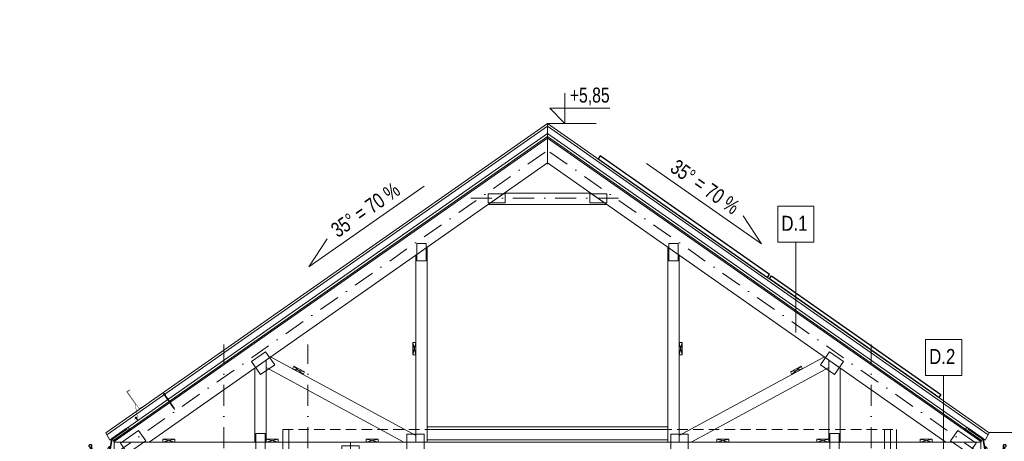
# Model space of a CAD drawing. Header units: inches. Extents: x 43593 to 117387, y -66787 to -26237.
# Tile 40 of 256: x 50073 to 50892, y -34088 to -33737. Entities that reach past the tile are written whole.
import ezdxf
from ezdxf.enums import TextEntityAlignment as Align

# ---------------------------------------------------------------- set-up
doc = ezdxf.new("R2010")
doc.units = ezdxf.units.IN
doc.header["$MEASUREMENT"] = 0
for name, pattern in [('CENTER', [10.16, 6.35, -1.27, 1.27, -1.27]), ('DASHDOT', [1, 0.5, -0.25, 0, -0.25]), ('DASHED', [0.75, 0.5, -0.25]), ('HIDDEN', [0.375, 0.25, -0.125])]:
    doc.linetypes.add(name, pattern=pattern)
doc.layers.get('0').update_dxf_attribs({"lineweight": 0})
for name, color, linetype, lineweight in [('A8a-opisy dodatkowe', 33, 'Continuous', 0), ('p-- ocieplenie-w.zew', 77, 'Continuous', 0), ('p-- przekrój-drew', 106, 'Continuous', 20), ('p--fotowoltaika', 2, 'Continuous', 30), ('p--koty wysok.', 141, 'Continuous', 0), ('p--osie konstr', 11, 'DASHDOT', 15), ('p--przekrój-cienki', 2, 'Continuous', 5), ('p--płyta GK', 2, 'Continuous', 0), ('p--spadki terenu', 141, 'Continuous', 0), ('p--symbole ścian', 61, 'Continuous', 0), ('p--wiązar dachowy', 3, 'Continuous', 0)]:
    doc.layers.add(name, color=color, linetype=linetype, lineweight=lineweight)
doc.styles.add('1-50', font='arial.ttf', dxfattribs={"width": 0.75, "height": 12.5})
doc.styles.get("Standard").update_dxf_attribs({"font": 'arial.ttf', "width": 0.75})
doc.linetypes.add('BATTING', pattern='A,0.0001,-0.1,[134,ltypeshp.shx,S=0.1,R=0,X=-0.1,Y=0],-0.2,[134,ltypeshp.shx,S=0.1,R=180,X=0.1,Y=0],-0.1', length=0.4001)
doc.linetypes.add('LINIA17', pattern='A,1e-05,[146,RODZLIN.shx,S=0.03819,R=0,X=0,Y=-0.13482],-1.52796', length=1.52797)

# ---------------------------------------------------------------- blocks, each defined once
blk = doc.blocks.new('kota wykoń')
for p, q in [((0, 25), (0, 0)), ((0, 0), (-12.5, 12.5)), ((-12.5, 12.5), (37.5, 12.5))]:
    blk.add_line(p, q)
at = {"lineweight": 0}
blk.add_line((-2.5, 0), (2.5, 0), dxfattribs=at)
blk = doc.blocks.new('wiązar-2a')
at = {"linetype": 'DASHED'}
blk.add_line((169.28, 21.5), (369.32, 21.5), dxfattribs=at)
for p, q in [((-9.75, 0), (-9.75, -6)), ((9.75, 0), (-9.75, 0)), ((-9.75, 0), (9.75, -6)), ((-9.75, -6), (9.75, 0)), ((-9.75, 0), (9.75, 0)), ((9.75, -6), (9.75, 0)), ((458.85, 0), (458.85, -6)), ((458.85, 0), (478.35, -6)), ((458.85, -6), (478.35, 0)), ((478.35, -6), (478.35, 0)), ((548.35, 0), (528.85, 0)), ((528.85, 0), (548.35, 0)), ((-9.75, -6), (9.75, -6)), ((-9.75, -6), (-9.75, -11)), ((9.75, -6), (9.75, -11)), ((458.85, -6), (478.35, -6)), ((478.35, -6), (478.35, -11))]:
    blk.add_line(p, q)
at = {"linetype": 'DASHED', "ltscale": 0.5}
for p, q in [((478.35, 0), (458.85, 0)), ((458.85, 0), (478.35, 0)), ((458.85, -6), (458.85, -11))]:
    blk.add_line(p, q, dxfattribs=at)
for points in [[(-91, 20), (-91, 19.5), (-62.08, 19.5), (269.3, 251.53), (269.3, 272.28)], [(629.6, 20), (629.6, 19.5), (600.68, 19.5), (269.3, 251.53), (269.3, 272.28)], [(233.55, 226.5), (219.98, 217), (318.62, 217), (305.05, 226.5)], [(169.28, 181.49), (159.78, 174.84), (159.79, 19.5), (169.29, 19.5)], [(378.82, 174.84), (369.32, 181.49), (369.31, 19.5), (378.81, 19.5)], [(159.78, 92.17), (159.78, 102.17), (157.28, 102.17), (157.28, 92.17)], [(159.78, 92.17), (159.78, 102.17), (157.28, 92.17), (157.28, 102.17)], [(378.82, 92.17), (378.82, 102.17), (381.32, 102.17), (381.32, 92.17)], [(378.82, 92.17), (378.82, 102.17), (381.32, 92.17), (381.32, 102.17)], [(39.04, 90.3), (35.33, 87.71), (35.33, 81.5), (149.82, 19.5), (159.79, 19.5), (159.79, 24.9)], [(503.27, 81.5), (503.27, 87.71), (499.56, 90.3), (378.81, 24.9), (378.81, 19.5), (388.78, 19.5)], [(35.33, 87.71), (25.83, 81.05), (25.83, 19.5), (35.33, 19.5)], [(65.98, 75.71), (57.18, 80.47), (58.37, 82.67), (67.17, 77.91)], [(65.98, 75.71), (57.18, 80.47), (67.17, 77.91), (58.37, 82.67)], [(472.62, 75.71), (481.42, 80.47), (480.23, 82.67), (471.43, 77.91)], [(472.62, 75.71), (481.42, 80.47), (471.43, 77.91), (480.23, 82.67)], [(512.77, 81.05), (503.27, 87.71), (503.27, 19.5), (512.77, 19.5)], [(433.15, 0), (433.15, 19.5), (-91, 19.5), (-91, 0)], [(-40.53, 19.5), (-50.53, 19.5), (-50.53, 22), (-40.53, 22)], [(-40.53, 19.5), (-50.53, 19.5), (-40.53, 22), (-50.53, 22)], [(45.33, 19.5), (35.33, 19.5), (35.33, 22), (45.33, 22)], [(45.33, 19.5), (35.33, 19.5), (45.33, 22), (35.33, 22)], [(128.49, 19.5), (118.49, 19.5), (118.49, 22), (128.49, 22)], [(128.49, 19.5), (118.49, 19.5), (128.49, 22), (118.49, 22)], [(410.11, 19.5), (420.11, 19.5), (420.11, 22), (410.11, 22)], [(410.11, 19.5), (420.11, 19.5), (410.11, 22), (420.11, 22)], [(629.6, 0), (629.6, 19.5), (433.15, 19.5), (433.15, 0)], [(493.27, 19.5), (503.27, 19.5), (503.27, 22), (493.27, 22)], [(493.27, 19.5), (503.27, 19.5), (493.27, 22), (503.27, 22)], [(579.13, 19.5), (589.13, 19.5), (589.13, 22), (579.13, 22)], [(579.13, 19.5), (589.13, 19.5), (579.13, 22), (589.13, 22)], [(-81, -2.5), (-91, -2.5), (-91, 0), (-81, 0)], [(-81, -2.5), (-91, -2.5), (-81, 0), (-91, 0)], [(-41, -2.5), (-31, -2.5), (-31, 0), (-41, 0)], [(-41, -2.5), (-31, -2.5), (-41, 0), (-31, 0)], [(64.13, -2.5), (74.13, -2.5), (74.13, 0), (64.13, 0)], [(64.13, -2.5), (74.13, -2.5), (64.13, 0), (74.13, 0)], [(264.3, -2.5), (274.3, -2.5), (274.3, 0), (264.3, 0)], [(264.3, -2.5), (274.3, -2.5), (264.3, 0), (274.3, 0)], [(579.6, -2.5), (569.6, -2.5), (569.6, 0), (579.6, 0)], [(579.6, -2.5), (569.6, -2.5), (579.6, 0), (569.6, 0)], [(629.6, -2.5), (619.6, -2.5), (619.6, 0), (629.6, 0)], [(629.6, -2.5), (619.6, -2.5), (629.6, 0), (619.6, 0)]]:
    blk.add_lwpolyline(points, close=True)
at = {"lineweight": 0}
for points in [[(219.92, 218.3), (234.22, 218.3), (234.22, 225.9), (219.92, 225.9)], [(318.68, 218.3), (304.38, 218.3), (304.38, 225.9), (318.68, 225.9)], [(168.34, 184.52), (168.34, 170.22), (160.74, 170.22), (160.74, 184.52)], [(370.26, 184.52), (370.26, 170.22), (377.86, 170.22), (377.86, 184.52)], [(23.12, 86.4), (34.83, 94.61), (42.4, 83.79), (30.69, 75.59)], [(515.48, 86.4), (503.77, 94.61), (496.2, 83.79), (507.91, 75.59)], [(-81.06, 9.92), (-65.99, 20.48), (-72.01, 29.08), (-87.09, 18.52)], [(34.38, 12.35), (34.38, 26.65), (26.78, 26.65), (26.78, 12.35)], [(166.7, 26.1), (152.4, 26.1), (152.4, 12.9), (166.7, 12.9)], [(371.9, 12.9), (386.2, 12.9), (386.2, 26.1), (371.9, 26.1)], [(511.82, 12.35), (511.82, 26.65), (504.22, 26.65), (504.22, 12.35)], [(624.54, 18.52), (609.46, 29.08), (603.44, 20.48), (618.51, 9.92)], [(440.3, 16.35), (426, 16.35), (426, 3.15), (440.3, 3.15)]]:
    blk.add_lwpolyline(points, close=True, dxfattribs=at)
blk = doc.blocks.new('rynna-45')
for p, q in [((-1.41, -1.32), (-11.79, -11.71)), ((-0.91, -1.82), (-1.41, -1.32)), ((-11.96, -12.39), (-11.96, -20.3)), ((-11.26, -20.3), (-11.26, -12.39)), ((-27.37, -21.82), (-28.05, -21.98))]:
    blk.add_line(p, q)
blk.add_lwpolyline([(-9.87, -13.4), (1.77, -1.77), (0, 0), (-1.32, -1.32), (-0.86, -1.78), (-11.15, -12.06)], close=True)
for points in [[(-25.96, -23.48), (-26.71, -22.03), (-27.29, -19.9, 0.048174), (-27.44, -19.76, 0.04778), (-27.61, -19.64, 0.061445), (-27.88, -19.54, 0.046774), (-28.23, -19.48, 0.062395), (-28.55, -19.51, 0.054375), (-28.9, -19.61, 0.084239), (-29.19, -19.8, 0.085036), (-29.41, -20.08, 0.101297), (-29.51, -20.44, 0.076993), (-29.48, -20.9, 0.05766), (-29.34, -21.29, 0.100713), (-29.16, -21.53, 0.059375), (-28.9, -21.71, 0.062153), (-28.6, -21.82, 0.022296), (-28.27, -21.88, 0.087626), (-27.16, -24.64, 0.087626)], [(-27.36, -20.29, 0.064523), (-27.39, -20.13, 0.095497), (-27.45, -20.03, 0.048174), (-27.57, -19.91, 0.04778), (-27.71, -19.82, 0.061445), (-27.93, -19.73, 0.046774), (-28.24, -19.68, 0.062395), (-28.52, -19.7, 0.054375), (-28.82, -19.79, 0.084239), (-29.06, -19.95, 0.085036), (-29.23, -20.17, 0.101297), (-29.31, -20.46, 0.076993), (-29.29, -20.85, 0.05766), (-29.16, -21.2, 0.100713), (-29.03, -21.37, 0.059375), (-28.8, -21.53, 0.062153), (-28.55, -21.62, 0.022296), (-28.24, -21.68, 0.044622), (-28.08, -21.69, 0.01753), (-27.83, -21.67, 0.028001), (-27.68, -21.65, 0.010456), (-27.62, -21.63, 0.061145), (-27.61, -21.63, 0.070187), (-27.6, -21.62, 0.023834), (-27.57, -21.6, 0.045803), (-27.53, -21.54, 0.11654), (-27.53, -21.51, 0.003679), (-27.52, -21.49, 0.000362), (-27.52, -21.34, 0.000966), (-27.52, -21.25, 0.000732), (-27.52, -21.13)], [(-13.76, -21.76, -0.126579), (-12.97, -18.87, -0.092779), (-12.67, -18.6, -0.008851), (-12.57, -18.54, -0.06923), (-12.5, -18.52, -0.078464), (-12.39, -18.51, -0.069961), (-12.28, -18.54, -0.062579), (-12.19, -18.58, -0.09361), (-12.12, -18.66, -0.080703), (-12.07, -18.77, -0.004766), (-12.06, -18.8), (-12.06, -20.29, -0.072114), (-12.45, -22.47)], [(-12.16, -20.29, 0.010987), (-12.15, -19.9, 0.020209), (-12.16, -19.69, 0.003793), (-12.21, -19.15, 0.012684), (-12.23, -18.99, 0.02716), (-12.26, -18.82, 0.080703), (-12.29, -18.77, 0.09361), (-12.31, -18.75, 0.062579), (-12.35, -18.72, 0.069961), (-12.41, -18.71, 0.078464), (-12.46, -18.71, 0.06923), (-12.47, -18.72, 0.008851), (-12.56, -18.77, 0.092779), (-12.82, -18.99, 0.08666), (-12.98, -19.3)]]:
    blk.add_lwpolyline(points, format="xyb")
for centre, radius, start, end in [((-10.76, -12.39), 1.2, 115, 180), ((-10.76, -12.39), 0.5, 115, 180), ((-19.76, -20.06), 8.5, 193.03158, 358.38358), ((-19.76, -20.06), 7.8, 193.03261, 358.23719), ((-19.76, -20.06), 7.6, 181.76281, 358.23719)]:
    blk.add_arc(centre, radius, start, end)
blk = doc.blocks.new('Fastener_L150')
at = {"linetype": 'Continuous', "ltscale": 2}
for p, q in [((-9.2, -4.2), (-9.2, 4.2)), ((-5.2, 4.6), (-8.8, 4.6)), ((-5.2, 2.3), (-8.8, 2.3)), ((-5.2, -5.1), (-5.2, 5.1)), ((-4.6, 5.5), (-4.8, 5.5)), ((-4.2, -5.1), (-4.2, 5.1)), ((-2, 9.2), (-3, 9.5)), ((0, 8.5), (-2, 8.5)), ((0, -8.5), (0, 8.5)), ((0, 2.2), (0.2, 2.2)), ((0.4, 3.5), (0.2, 2.2)), ((0.8, -2.3), (0.2, 2.2)), ((1.4, -3.5), (0.4, 3.5)), ((0.4, 3.5), (0.9, 2.2)), ((1.6, -2.3), (0.9, 2.2)), ((0.9, 2.2), (2.5, 2.2)), ((2.6, 3.5), (2.5, 2.2)), ((3.1, -2.3), (2.5, 2.2)), ((3.7, -3.5), (2.6, 3.5)), ((2.6, 3.5), (3.2, 2.2)), ((3.8, -2.3), (3.2, 2.2)), ((3.2, 2.2), (4.7, 2.2)), ((4.9, 3.5), (4.7, 2.2)), ((5.4, -2.3), (4.7, 2.2)), ((5.9, -3.5), (4.9, 3.5)), ((4.9, 3.5), (5.5, 2.2)), ((5.5, 2.2), (7, 2.2)), ((6.1, -2.3), (5.5, 2.2)), ((7.2, 3.5), (7, 2.2)), ((7.2, 1.1), (7, 2.2)), ((7.2, 3.5), (7.7, 2.2)), ((7.7, -0.1), (7.2, 3.5)), ((7.7, -0.1), (7.2, 1.1)), ((7.9, 1.1), (7.7, 2.2)), ((7.7, 2.2), (93.8, 2.2)), ((7.7, -0.1), (7.9, 1.1)), ((93.9, 2.7), (93.8, 2.2)), ((94.5, -2.3), (93.8, 2.2)), ((94.7, -2.8), (93.9, 2.7)), ((93.9, 2.7), (94.2, 2.2)), ((94.9, -2.3), (94.2, 2.2)), ((94.2, 2.2), (95.6, 2.2)), ((95.7, 2.7), (95.6, 2.2)), ((96.2, -2.3), (95.6, 2.2)), ((96.5, -2.8), (95.7, 2.7)), ((95.7, 2.7), (96, 2.2)), ((96.6, -2.3), (96, 2.2)), ((96, 2.2), (97.3, 2.2)), ((97.5, 2.7), (97.3, 2.2)), ((98, -2.3), (97.3, 2.2)), ((98.3, -2.8), (97.5, 2.7)), ((97.5, 2.7), (97.7, 2.2)), ((97.7, 2.2), (99.1, 2.2)), ((98.4, -2.3), (97.7, 2.2)), ((99.2, 2.7), (99.1, 2.2)), ((99.7, -2.3), (99.1, 2.2)), ((100, -2.8), (99.2, 2.7)), ((99.2, 2.7), (99.5, 2.2)), ((100.2, -2.3), (99.5, 2.2)), ((99.5, 2.2), (100.8, 2.2)), ((101, 2.7), (100.8, 2.2)), ((101.5, -2.3), (100.8, 2.2)), ((101.8, -2.8), (101, 2.7)), ((101, 2.7), (101.3, 2.2)), ((101.9, -2.3), (101.3, 2.2)), ((101.3, 2.2), (102.6, 2.2)), ((102.7, 2.7), (102.6, 2.2)), ((103.2, -2.3), (102.6, 2.2)), ((103.5, -2.8), (102.7, 2.7)), ((102.7, 2.7), (103, 2.2)), ((103.7, -2.3), (103, 2.2)), ((103, 2.2), (104.4, 2.2)), ((104.5, 2.7), (104.4, 2.2)), ((105, -2.3), (104.4, 2.2)), ((105.3, -2.8), (104.5, 2.7)), ((104.5, 2.7), (104.8, 2.2)), ((105.4, -2.3), (104.8, 2.2)), ((104.8, 2.2), (106.1, 2.2)), ((106.3, 2.7), (106.1, 2.2)), ((106.8, -2.3), (106.1, 2.2)), ((107, -2.8), (106.3, 2.7)), ((106.3, 2.7), (106.5, 2.2)), ((107.2, -2.3), (106.5, 2.2)), ((106.5, 2.2), (107.9, 2.2)), ((108, 2.7), (107.9, 2.2)), ((108.5, -2.3), (107.9, 2.2)), ((108.8, -2.8), (108, 2.7)), ((108, 2.7), (108.3, 2.2)), ((108.9, -2.3), (108.3, 2.2)), ((108.3, 2.2), (109.6, 2.2)), ((109.8, 2.7), (109.6, 2.2)), ((110.3, -2.3), (109.6, 2.2)), ((110.6, -2.8), (109.8, 2.7)), ((109.8, 2.7), (110.1, 2.2)), ((110.1, 2.2), (111.4, 2.2)), ((110.7, -2.3), (110.1, 2.2)), ((111.5, 2.7), (111.4, 2.2)), ((112, -2.3), (111.4, 2.2)), ((112.3, -2.8), (111.5, 2.7)), ((111.5, 2.7), (111.8, 2.2)), ((112.5, -2.3), (111.8, 2.2)), ((111.8, 2.2), (113.1, 2.2)), ((113.3, 2.7), (113.1, 2.2)), ((113.8, -2.3), (113.1, 2.2)), ((114.1, -2.8), (113.3, 2.7)), ((113.3, 2.7), (113.6, 2.2)), ((114.2, -2.3), (113.6, 2.2)), ((113.6, 2.2), (114.9, 2.2)), ((115, 2.7), (114.9, 2.2)), ((115.6, -2.3), (114.9, 2.2)), ((115.8, -2.8), (115, 2.7)), ((115, 2.7), (115.3, 2.2)), ((115.3, 2.2), (116.7, 2.2)), ((116, -2.3), (115.3, 2.2)), ((116.8, 2.7), (116.7, 2.2)), ((117.3, -2.3), (116.7, 2.2)), ((117.6, -2.8), (116.8, 2.7)), ((116.8, 2.7), (117.1, 2.2)), ((117.7, -2.3), (117.1, 2.2)), ((117.1, 2.2), (118.4, 2.2)), ((118.6, 2.7), (118.4, 2.2)), ((119.1, -2.3), (118.4, 2.2)), ((119.4, -2.8), (118.6, 2.7)), ((118.6, 2.7), (118.8, 2.2)), ((119.5, -2.3), (118.8, 2.2)), ((118.8, 2.2), (120.2, 2.2)), ((120.3, 2.7), (120.2, 2.2)), ((120.8, -2.3), (120.2, 2.2)), ((121.1, -2.8), (120.3, 2.7)), ((120.3, 2.7), (120.6, 2.2)), ((120.6, 2.2), (121.9, 2.2)), ((121.3, -2.3), (120.6, 2.2)), ((122.1, 2.7), (121.9, 2.2)), ((122.6, -2.3), (121.9, 2.2)), ((122.9, -2.8), (122.1, 2.7)), ((122.1, 2.7), (122.4, 2.2)), ((123, -2.3), (122.4, 2.2)), ((122.4, 2.2), (123.7, 2.2)), ((123.8, 2.7), (123.7, 2.2)), ((124.3, -2.3), (123.7, 2.2)), ((124.6, -2.8), (123.8, 2.7)), ((123.8, 2.7), (124.1, 2.2)), ((124.8, -2.3), (124.1, 2.2)), ((124.1, 2.2), (125.5, 2.2)), ((125.6, 2.7), (125.5, 2.2)), ((126.1, -2.3), (125.5, 2.2)), ((126.4, -2.8), (125.6, 2.7)), ((125.6, 2.7), (125.9, 2.2)), ((126.5, -2.3), (125.9, 2.2)), ((125.9, 2.2), (127.2, 2.2)), ((127.4, 2.7), (127.2, 2.2)), ((127.9, -2.3), (127.2, 2.2)), ((128.1, -2.8), (127.4, 2.7)), ((127.4, 2.7), (127.6, 2.2)), ((127.6, 2.2), (129, 2.2)), ((128.3, -2.3), (127.6, 2.2)), ((129.1, 2.7), (129, 2.2)), ((129.6, -2.3), (129, 2.2)), ((129.9, -2.8), (129.1, 2.7)), ((129.1, 2.7), (129.4, 2.2)), ((130, -2.3), (129.4, 2.2)), ((129.4, 2.2), (130.7, 2.2)), ((130.9, 2.7), (130.7, 2.2)), ((131.4, -2.3), (130.7, 2.2)), ((131.7, -2.8), (130.9, 2.7)), ((130.9, 2.7), (131.1, 2.2)), ((131.8, -2.3), (131.1, 2.2)), ((131.1, 2.2), (132.5, 2.2)), ((132.6, 2.7), (132.5, 2.2)), ((133.1, -2.3), (132.5, 2.2)), ((133.4, -2.8), (132.6, 2.7)), ((132.6, 2.7), (132.9, 2.2)), ((133.6, -2.3), (132.9, 2.2)), ((132.9, 2.2), (134.2, 2.2)), ((134.4, 2.7), (134.2, 2.2)), ((134.9, -2.3), (134.2, 2.2)), ((135.2, -2.8), (134.4, 2.7)), ((134.4, 2.7), (134.7, 2.2)), ((135.3, -2.3), (134.7, 2.2)), ((134.7, 2.2), (136, 2.2)), ((136.1, 2.7), (136, 2.2)), ((136.2, 0.6), (136, 2.2)), ((136.1, 2.7), (136.4, 2.2)), ((136.4, 0.7), (136.1, 2.7)), ((136.4, 2.2), (137.8, 2.2)), ((136.6, 0.8), (136.4, 2.2)), ((137.9, 2.7), (137.8, 2.2)), ((137.9, 1.4), (137.8, 2.2)), ((137.9, 2.7), (138.2, 2.2)), ((138.2, 0.9), (137.9, 2.7)), ((138.2, 0.9), (137.9, 1.4)), ((138.3, 1.4), (138.2, 2.2)), ((138.2, 2.2), (144.5, 2.2)), ((138.2, 0.9), (138.3, 1.4)), ((145.8, 0), (144.5, 2.2)), ((-5.2, -2.3), (-8.8, -2.3)), ((-5.2, -4.6), (-8.8, -4.6)), ((-4.6, -5.5), (-4.8, -5.5)), ((-2, -9.2), (-3, -9.5)), ((0, -8.5), (-2, -8.5)), ((0, -2.3), (0.8, -2.3)), ((1.4, -3.5), (0.8, -2.3)), ((1.4, -3.5), (1.6, -2.3)), ((1.6, -2.3), (3.1, -2.3)), ((3.7, -3.5), (3.1, -2.3)), ((3.7, -3.5), (3.8, -2.3)), ((3.8, -2.3), (5.4, -2.3)), ((5.9, -3.5), (5.4, -2.3)), ((5.9, -3.5), (6.1, -2.3)), ((6.1, -2.3), (92.7, -2.3)), ((92.7, -0.6), (92.5, -1.1)), ((92.7, -2.3), (92.5, -1.1)), ((92.7, -0.6), (93, -1.1)), ((93, -2.8), (92.7, -0.6)), ((93, -2.8), (92.7, -2.3)), ((93.1, -2.3), (93, -1.1)), ((93, -2.8), (93.1, -2.3)), ((93.1, -2.3), (94.5, -2.3)), ((94.7, -2.8), (94.5, -2.3)), ((94.7, -2.8), (94.9, -2.3)), ((94.9, -2.3), (96.2, -2.3)), ((96.5, -2.8), (96.2, -2.3)), ((96.5, -2.8), (96.6, -2.3)), ((96.6, -2.3), (98, -2.3)), ((98.3, -2.8), (98, -2.3)), ((98.3, -2.8), (98.4, -2.3)), ((98.4, -2.3), (99.7, -2.3)), ((100, -2.8), (99.7, -2.3)), ((100, -2.8), (100.2, -2.3)), ((100.2, -2.3), (101.5, -2.3)), ((101.8, -2.8), (101.5, -2.3)), ((101.8, -2.8), (101.9, -2.3)), ((101.9, -2.3), (103.2, -2.3)), ((103.5, -2.8), (103.2, -2.3)), ((103.5, -2.8), (103.7, -2.3)), ((103.7, -2.3), (105, -2.3)), ((105.3, -2.8), (105, -2.3)), ((105.3, -2.8), (105.4, -2.3)), ((105.4, -2.3), (106.8, -2.3)), ((107, -2.8), (106.8, -2.3)), ((107, -2.8), (107.2, -2.3)), ((107.2, -2.3), (108.5, -2.3)), ((108.8, -2.8), (108.5, -2.3)), ((108.8, -2.8), (108.9, -2.3)), ((108.9, -2.3), (110.3, -2.3)), ((110.6, -2.8), (110.3, -2.3)), ((110.6, -2.8), (110.7, -2.3)), ((110.7, -2.3), (112, -2.3)), ((112.3, -2.8), (112, -2.3)), ((112.3, -2.8), (112.5, -2.3)), ((112.5, -2.3), (113.8, -2.3)), ((114.1, -2.8), (113.8, -2.3)), ((114.1, -2.8), (114.2, -2.3)), ((114.2, -2.3), (115.6, -2.3)), ((115.8, -2.8), (115.6, -2.3)), ((115.8, -2.8), (116, -2.3)), ((116, -2.3), (117.3, -2.3)), ((117.6, -2.8), (117.3, -2.3)), ((117.6, -2.8), (117.7, -2.3)), ((117.7, -2.3), (119.1, -2.3)), ((119.4, -2.8), (119.1, -2.3)), ((119.4, -2.8), (119.5, -2.3)), ((119.5, -2.3), (120.8, -2.3)), ((121.1, -2.8), (120.8, -2.3)), ((121.1, -2.8), (121.3, -2.3)), ((121.3, -2.3), (122.6, -2.3)), ((122.9, -2.8), (122.6, -2.3)), ((122.9, -2.8), (123, -2.3)), ((123, -2.3), (124.3, -2.3)), ((124.6, -2.8), (124.3, -2.3)), ((124.6, -2.8), (124.8, -2.3)), ((124.8, -2.3), (126.1, -2.3)), ((126.4, -2.8), (126.1, -2.3)), ((126.4, -2.8), (126.5, -2.3)), ((126.5, -2.3), (127.9, -2.3)), ((128.1, -2.8), (127.9, -2.3)), ((128.1, -2.8), (128.3, -2.3)), ((128.3, -2.3), (129.6, -2.3)), ((129.9, -2.8), (129.6, -2.3)), ((129.9, -2.8), (130, -2.3)), ((130, -2.3), (131.4, -2.3)), ((131.7, -2.8), (131.4, -2.3)), ((131.7, -2.8), (131.8, -2.3)), ((131.8, -2.3), (133.1, -2.3)), ((133.4, -2.8), (133.1, -2.3)), ((133.4, -2.8), (133.6, -2.3)), ((133.6, -2.3), (134.9, -2.3)), ((135.2, -2.8), (134.9, -2.3)), ((135.2, -2.8), (135.3, -2.3)), ((135.3, -2.3), (136.7, -2.3)), ((136.7, -2.3), (136.4, -0.2)), ((136.9, -2.8), (136.6, -0.3)), ((136.9, -2.8), (136.7, -2.3)), ((137.1, -2.3), (136.8, -0.3)), ((136.9, -2.8), (137.1, -2.3)), ((137.1, -2.3), (144.5, -2.3)), ((145.8, 0), (144.5, -2.3))]:
    blk.add_line(p, q, dxfattribs=at)
at = {"linetype": 'CENTER', "ltscale": 2}
for p, q in [((-4.2, 0), (145.8, 0)), ((139.4, 1.5), (143.2, 1.5)), ((139.4, -0.5), (143.2, -0.5))]:
    blk.add_line(p, q, dxfattribs=at)
at = {"linetype": 'Continuous', "ltscale": 2}
for points in [[(-3, -9.5), (-3, 9.5)], [(-2, 9.2), (-2, -9.2)]]:
    blk.add_lwpolyline(points, dxfattribs=at)
for centre, radius, start, end in [((-7.2, 3.5), 2.01, 145.05614, 214.94386), ((-8.8, 4.2), 0.4, 90, 180), ((-1.7, 0), 7.52, 162.11378, 197.87847), ((-4.8, 5.1), 0.4, 90, 180), ((-4.6, 5.1), 0.4, 0, 90), ((29.8, 0), 34.2, 163.84945, 174.66643), ((-7.2, -3.5), 2.01, 145.05614, 214.94386), ((-8.8, -4.2), 0.4, 180, 270), ((-4.8, -5.1), 0.4, 180, 270), ((-4.6, -5.1), 0.4, 270, 0), ((29.8, 0), 34.2, 185.33357, 196.15055)]:
    blk.add_arc(centre, radius, start, end, dxfattribs=at)
for centre, radius, start, end in [((139.4, -4.5), 6, 104.13901, 131.40962), ((139.4, -4.5), 6, 90, 100.48766), ((143.2, -1.5), 3, 30, 90), ((139.2, 13.9), 14.4, 254.83892, 270.79957), ((143.5, 5.2), 5.68, 267.42775, 294.35904)]:
    blk.add_arc(centre, radius, start, end)
blk = doc.blocks.new('Blachowkręt')
at = {"linetype": 'Continuous', "ltscale": 3}
for p, q in [((-7, 2.6), (-7, 2.4)), ((-6.6, 3), (6.6, 3)), ((-6.6, 2), (6.6, 2)), ((-5.5, 3.4), (-5.5, 3.6)), ((-5.1, 4), (5.1, 4)), ((-5.1, 3), (5.1, 3)), ((-2.3, 4), (-2.3, 7.6)), ((-1.8, -1.2), (-1.8, 0)), ((1.8, -0.6), (1.8, 0)), ((2.3, 4), (2.3, 7.6)), ((5.5, 3.4), (5.5, 3.6)), ((7, 2.4), (7, 2.6)), ((-2.4, -1.5), (2.4, -0.7)), ((-2.4, -1.5), (-1.8, -1.2)), ((-2.4, -1.5), (-1.8, -1.6)), ((-2.4, -3.2), (2.4, -2.3)), ((-2.4, -3.2), (-1.8, -2.9)), ((-2.4, -3.2), (-1.8, -3.2)), ((-2.4, -4.8), (2.4, -3.9)), ((-2.4, -4.8), (-1.8, -4.5)), ((-2.4, -4.8), (-1.8, -4.8)), ((-2.4, -6.4), (2.4, -5.6)), ((-2.4, -6.4), (-1.8, -6.2)), ((-2.4, -6.4), (-1.8, -6.5)), ((-2.4, -8.1), (2.4, -7.2)), ((-2.4, -8.1), (-1.8, -7.8)), ((-2.4, -8.1), (-1.8, -8.1)), ((-2.4, -9.7), (-0.1, -9.3)), ((-2.4, -9.7), (-1.8, -9.4)), ((-2.4, -9.7), (-1.8, -9.8)), ((-1.8, -1.2), (1.8, -0.6)), ((-1.8, -1.6), (1.8, -0.9)), ((-1.8, -2.9), (-1.8, -1.6)), ((-1.8, -2.9), (1.8, -2.3)), ((-1.8, -3.2), (1.8, -2.6)), ((-1.8, -4.5), (-1.8, -3.2)), ((-1.8, -4.5), (1.8, -3.9)), ((-1.8, -4.8), (1.8, -4.2)), ((-1.8, -6.2), (-1.8, -4.8)), ((-1.8, -6.2), (1.8, -5.5)), ((-1.8, -6.5), (1.8, -5.9)), ((-1.8, -7.8), (-1.8, -6.5)), ((-1.8, -7.8), (1.8, -7.2)), ((-1.8, -8.1), (1.8, -7.5)), ((-1.8, -9.4), (-1.8, -8.1)), ((-1.8, -9.4), (-0.1, -9.1)), ((-1.8, -9.8), (-0.2, -9.5)), ((-1.8, -16), (-1.8, -9.8)), ((0.3, -9.1), (1.8, -8.8)), ((0.4, -9.2), (2.4, -8.9)), ((0.4, -10.9), (2.4, -10.5)), ((0.4, -10.9), (1, -10.6)), ((0.4, -10.9), (1.1, -10.9)), ((0.5, -9.4), (1.8, -9.2)), ((1, -10.6), (1.8, -10.5)), ((1.1, -10.9), (1.8, -10.8)), ((2.4, -0.7), (1.8, -0.6)), ((2.4, -0.7), (1.8, -0.9)), ((1.8, -2.3), (1.8, -0.9)), ((2.4, -2.3), (1.8, -2.6)), ((2.4, -2.3), (1.8, -2.3)), ((1.8, -3.9), (1.8, -2.6)), ((2.4, -3.9), (1.8, -4.2)), ((2.4, -3.9), (1.8, -3.9)), ((1.8, -5.5), (1.8, -4.2)), ((2.4, -5.6), (1.8, -5.5)), ((2.4, -5.6), (1.8, -5.9)), ((1.8, -7.2), (1.8, -5.9)), ((2.4, -7.2), (1.8, -7.5)), ((2.4, -7.2), (1.8, -7.2)), ((1.8, -8.8), (1.8, -7.5)), ((2.4, -8.9), (1.8, -8.8)), ((2.4, -8.9), (1.8, -9.2)), ((1.8, -10.5), (1.8, -9.2)), ((2.4, -10.5), (1.8, -10.8)), ((2.4, -10.5), (1.8, -10.5)), ((1.8, -16), (1.8, -10.8))]:
    blk.add_line(p, q, dxfattribs=at)
at = {"linetype": 'CENTER', "ltscale": 2}
for p, q in [((0, 8), (0, -17)), ((-0.4, -11.9), (-0.4, -14.9)), ((1.2, -11.9), (1.2, -14.9))]:
    blk.add_line(p, q, dxfattribs=at)
at = {"linetype": 'Continuous', "ltscale": 2}
for q in [(-1.8, -16), (1.8, -16)]:
    blk.add_line((0, -17), q, dxfattribs=at)
at = {"linetype": 'Continuous', "ltscale": 3}
blk.add_lwpolyline([(-6, 2), (-6, 0), (6, 0), (6, 2)], dxfattribs=at)
blk.add_lwpolyline([(4.6, 4), (4.6, 7.6, 0.414214), (4.2, 8), (-4.2, 8, 0.414214), (-4.6, 7.6), (-4.6, 4)], format="xyb", dxfattribs=at)
for centre, radius, start, end in [((-6.6, 2.6), 0.4, 90, 180), ((-6.6, 2.4), 0.4, 180, 270), ((-5.1, 3.6), 0.4, 90, 180), ((-5.1, 3.4), 0.4, 180, 270), ((-3.5, 6), 2.01, 55.05614, 124.94386), ((0, 0.5), 7.52, 72.11378, 107.87847), ((3.5, 6), 2.01, 55.05614, 124.94386), ((5.1, 3.6), 0.4, 0, 90), ((5.1, 3.4), 0.4, 270, 0), ((6.6, 2.6), 0.4, 0, 90), ((6.6, 2.4), 0.4, 270, 0)]:
    blk.add_arc(centre, radius, start, end, dxfattribs=at)
for centre, radius, start, end in [((11.1, -11.7), 11.5, 164.83892, 180.79957), ((4.1, -15.1), 4.54, 177.42775, 204.35904), ((-3.6, -11.9), 4.8, 15.50347, 41.40962), ((-1.2, -14.9), 2.4, 300, 0), ((-3.6, -11.9), 4.8, 360, 11.58526)]:
    blk.add_arc(centre, radius, start, end)
blk = doc.blocks.new('płotek śniegowy-przekrój')
at = {"const_width": 0.3}
for points in [[(0, 0), (1.95, 7.76), (-1.63, 20.33), (1.25, 21.15)], [(1.39, 20.67), (-1.01, 19.99), (3.64, 3.64), (6.05, 4.32)], [(-3.16, -3.5), (0.68, -2.4), (0, 0), (28.85, 8.22)]]:
    blk.add_lwpolyline(points, dxfattribs=at)
at = {"yscale": 0.1, "zscale": 0.1}
for name, p, xscale, rotation in [('Fastener_L150', (27.39, 7.8), 0.09999999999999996, 285.6600000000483), ('Fastener_L150', (27.39, 7.8), 0.09999999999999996, 285.6600000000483), ('Blachowkręt', (-1.24, -2.95), -0.1, 15.65524805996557), ('Blachowkręt', (-1.24, -2.95), -0.1, 15.65524805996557)]:
    blk.add_blockref(name, p, dxfattribs=dict(at, xscale=xscale, rotation=rotation))

msp = doc.modelspace()

# ---------------------------------------------------------------- linework, layer by layer
at = {"layer": 'p-- ocieplenie-w.zew', "linetype": 'BATTING', "ltscale": 10}
for p, q in [((50296.641, -34078.01), (50296.641, -34198.76)), ((50797.141, -34173.76), (50797.141, -34078.01))]:
    msp.add_line(p, q, dxfattribs=at)
at = {"layer": 'p-- przekrój-drew', "ltscale": 35}
for p, q in [((50511.891, -33826.897), (50511.891, -33857.416)), ((50291.641, -34078.01), (50291.641, -34200.01)), ((50792.141, -34173.76), (50792.141, -34078.01)), ((50802.141, -34175.01), (50802.141, -34078.01))]:
    msp.add_line(p, q, dxfattribs=at)
at = {"layer": 'p-- przekrój-drew', "color": 7, "linetype": 'LINIA17', "lineweight": 0, "ltscale": 5}
for q in [(50151.017, -34087.191), (50872.764, -34087.191)]:
    msp.add_line((50511.891, -33834.505), q, dxfattribs=at)
at = {"layer": 'p-- przekrój-drew', "linetype": 'HIDDEN', "ltscale": 35}
msp.add_line((50291.641, -34078.01), (50802.141, -34078.01), dxfattribs=at)
at = {"layer": 'p--fotowoltaika', "linetype": 'Continuous', "ltscale": 35}
for points in [[(50553.902, -33852.935), (50694.796, -33951.59), (50696.517, -33949.132), (50555.623, -33850.477)], [(50837.329, -34051.392), (50696.435, -33952.737), (50698.155, -33950.279), (50839.05, -34048.935)]]:
    msp.add_lwpolyline(points, close=True, dxfattribs=at)
at = {"layer": 'p--koty wysok.'}
for p, q in [((50511.891, -33823.518), (50552.344, -33823.518)), ((50878.983, -34080.559), (50919.437, -34080.559))]:
    msp.add_line(p, q, dxfattribs=at)
at = {"layer": 'p--osie konstr', "linetype": 'DASHDOT', "ltscale": 35}
for p, q in [((50150.626, -34099.062), (50511.891, -33846.102)), ((50873.155, -34099.062), (50511.891, -33846.102)), ((50570.876, -33885.81), (50445.188, -33885.81)), ((50242.591, -34549.809), (50242.591, -34007.34)), ((50312.591, -34549.809), (50312.591, -34007.34)), ((50781.191, -34549.809), (50781.191, -34007.34))]:
    msp.add_line(p, q, dxfattribs=at)
at = {"layer": 'p--przekrój-cienki', "linetype": 'Continuous', "ltscale": 35}
for p, q in [((50511.891, -33823.518), (50144.441, -34080.809)), ((50511.891, -33825.959), (50145.444, -34082.548)), ((50511.891, -33823.518), (50511.891, -33835.725)), ((50511.891, -33823.518), (50879.341, -34080.809)), ((50511.891, -33825.959), (50878.337, -34082.548)), ((50511.891, -33832.063), (50147.954, -34086.894)), ((50511.891, -33832.063), (50875.827, -34086.894)), ((50144.441, -34080.809), (50147.954, -34086.894)), ((50879.341, -34080.809), (50875.827, -34086.894))]:
    msp.add_line(p, q, dxfattribs=at)
at = {"layer": 'p--płyta GK', "ltscale": 35}
for p, q in [((50611.891, -34075.81), (50411.891, -34075.81)), ((50611.891, -34078.01), (50411.891, -34078.01))]:
    msp.add_line(p, q, dxfattribs=at)
at = {"layer": 'p--spadki terenu'}
for points in [[(50594.221, -33856.772), (50689.944, -33923.799), (50674.697, -33900.401)], [(50409.179, -33875.845), (50313.455, -33942.871), (50328.703, -33919.474)]]:
    msp.add_lwpolyline(points, dxfattribs=at)
at = {"layer": 'p--symbole ścian', "lineweight": 9}
for p, q in [((50718.468, -33922.384), (50718.468, -33997.384)), ((50841.36, -34033.12), (50841.36, -34108.12))]:
    msp.add_line(p, q, dxfattribs=at)
for points in [[(50733.468, -33922.384), (50703.468, -33922.384), (50703.468, -33892.384), (50733.468, -33892.384)], [(50856.36, -34033.12), (50826.36, -34033.12), (50826.36, -34003.12), (50856.36, -34003.12)]]:
    msp.add_lwpolyline(points, close=True, dxfattribs=at)

# ---------------------------------------------------------------- block references
at = {"linetype": 'Continuous', "ltscale": 12, "rotation": 19.03354851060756}
msp.add_blockref('płotek śniegowy-przekrój', (50170.038, -34065.368), dxfattribs=at)
at = {"linetype": 'Continuous', "lineweight": 5, "rotation": 349.9999999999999}
msp.add_blockref('rynna-45', (50163.179, -34076.176), dxfattribs=at)
at = {"linetype": 'Continuous', "lineweight": 5, "xscale": -1, "rotation": 10.00000000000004}
msp.add_blockref('rynna-45', (50860.602, -34076.176), dxfattribs=at)
at = {"layer": 'p--koty wysok.'}
msp.add_blockref('kota wykoń', (50526.337, -33823.518), dxfattribs=at)
at = {"layer": 'p--wiązar dachowy', "xscale": -1}
msp.add_blockref('wiązar-2a', (50781.191, -34108.01), dxfattribs=at)

# ---------------------------------------------------------------- texts
at = {"layer": 'A8a-opisy dodatkowe', "insert": (49577.006, -33737.967), "char_height": 35, "width": 729.08014, "attachment_point": 1}
msp.add_mtext('WIDOK OGRODZENIA 1:100', dxfattribs=at)
at = {"layer": 'p--koty wysok.', "insert": (50530.433, -33793.776), "char_height": 12.5, "width": 155.56197, "attachment_point": 1, "style": '1-50'}
msp.add_mtext('+5,85', dxfattribs=at)
at = {"layer": 'p--koty wysok.', "char_height": 12.5, "width": 207.41597, "style": '1-50'}
for insert, attachment_point, rotation in [((50673.006, -33889.673), 3, 325), ((50330.394, -33908.745), 1, 35)]:
    msp.add_mtext('35%%d = 70 %', dxfattribs=dict(at, insert=insert, attachment_point=attachment_point, rotation=rotation))
at = {"layer": 'p--symbole ścian', "lineweight": 9, "width": 0.8}
for s, p in [('D.1', (50717.273, -33900.374)), ('D.2', (50840.166, -34011.109))]:
    msp.add_text(s, height=12.5, dxfattribs=at).set_placement(p, align=Align.TOP_CENTER)

doc.saveas('drawing.dxf')
